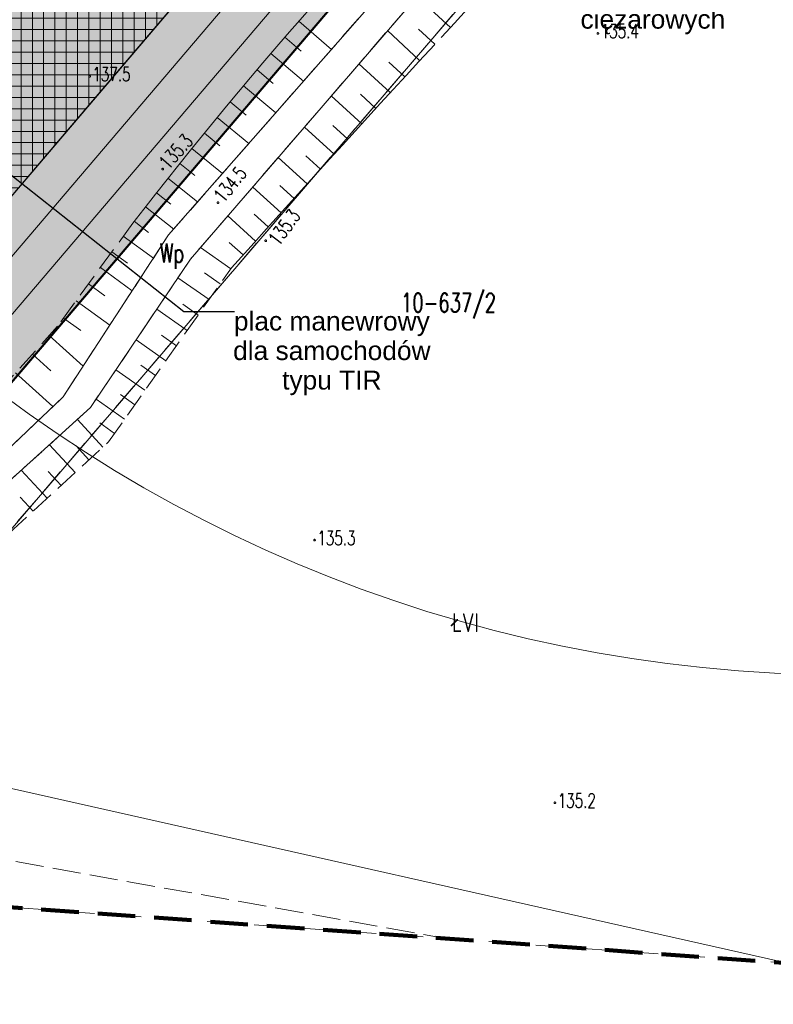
# Model space of a CAD drawing. Header units: centimetres. Extents: x -29333 to 403204, y -464147 to 16641.
# Tile 50 of 134: x 62393 to 66394, y -18554 to -13327. Entities that reach past the tile are written whole.
import ezdxf
from ezdxf.xclip import XClip

# ---------------------------------------------------------------- set-up
doc = ezdxf.new("R2010")
doc.units = ezdxf.units.CM
doc.header["$MEASUREMENT"] = 0
doc.header["$XCLIPFRAME"] = 0
for name, pattern in [('1_OTRK', [175, 125, -50]), ('1_OTRKG', [175, 125, -50]), ('3_SUPP_P', [200, 150, -50]), ('4', [250, 150, -100]), ('EGKK', [200, 150, -50]), ('Przerywana BARDZO długa', [300, 200, -100])]:
    doc.linetypes.add(name, pattern=pattern)
for name, color, linetype in [('2010 Mlawa_628_1_mdcp_plus_zakres obcięta_13_BLOKADA_L_0', 7, 'Continuous'), ('2010 Mlawa_628_1_mdcp_plus_zakres obcięta_13_Dzialki', 7, 'Continuous'), ('2010 Mlawa_628_1_mdcp_plus_zakres obcięta_13_Kontury', 7, 'Continuous'), ('2010 Mlawa_628_1_mdcp_plus_zakres obcięta_13_Numery_dzialek', 7, 'Continuous'), ('2010 Mlawa_628_1_mdcp_plus_zakres obcięta_13_Numery_konturow', 7, 'Continuous'), ('2010 Mlawa_628_1_mdcp_plus_zakres obcięta_13_OTR_L_1', 7, 'Continuous'), ('2010 Mlawa_628_1_mdcp_plus_zakres obcięta_13_OTR_T_1', 7, 'Continuous'), ('2010 Mlawa_628_1_mdcp_plus_zakres obcięta_13_OTW_L_0', 7, 'Continuous'), ('2010 Mlawa_628_1_mdcp_plus_zakres obcięta_13_P_SUEP_L_0', 7, 'Continuous'), ('810-G Ogólne', 7, 'Continuous'), ('FURTKI BRAMY', 7, 'Continuous'), ('MAPA MDCP', 7, 'Continuous'), ('PROJEKTOWANE DROGI', 7, 'Continuous'), ('PZT NOWE', 7, 'Continuous'), ('PZT NOWE PAB', 7, 'Continuous'), ('TEREN', 7, 'Continuous')]:
    doc.layers.add(name, color=color, linetype=linetype)
doc.styles.add('GENERATED_STYLE_1', font='arial.ttf')
doc.styles.add('GENERATED_STYLE_11', font='arial.ttf')
doc.styles.add('GENERATED_STYLE_2', font='Simplex.shx')
doc.linetypes.add('FENCELINE1', pattern='A,0.25,-0.1,[133,ltypeshp.shx,S=0.1,R=0,X=-0.1,Y=0],-0.1,1', length=1.45)
doc.dimstyles.new('GENERATED_STYLE__1', dxfattribs={"dimtxt": 100, "dimasz": 95, "dimexe": 0.18, "dimexo": 0.0625, "dimgap": 0.09, "dimtad": 1, "dimdec": 0, "dimzin": 0, "dimdsep": 46, "dimtxsty": 'GENERATED_STYLE_11', "dimblk": 'ARROWHEAD_6', "dimblk1": 'ARROWHEAD_6', "dimblk2": 'ARROWHEAD_6', "dimcen": 0.09, "dimse1": 1, "dimse2": 1, "dimclrd": 7, "dimclre": 7, "dimclrt": 7, "dimadec": 1, "dimazin": 0, "dimtfac": 1, "dimtdec": 4, "dimtmove": 0, "dimatfit": 3, "dimfxl": 1, "dimtolj": 1, "dimtzin": 0, "dimarcsym": 0})
doc.dimstyles.new('GENERATED_STYLE__2', dxfattribs={"dimtxt": 100, "dimasz": 95, "dimexe": 0.18, "dimexo": 0.0625, "dimgap": 0.09, "dimtad": 1, "dimdec": 0, "dimzin": 0, "dimdsep": 46, "dimtxsty": 'GENERATED_STYLE_11', "dimblk": 'ARROWHEAD_6', "dimblk1": 'ARROWHEAD_6', "dimblk2": 'ARROWHEAD_6', "dimcen": 0.09, "dimse1": 1, "dimse2": 1, "dimclrd": 7, "dimclre": 7, "dimclrt": 7, "dimadec": 1, "dimazin": 0, "dimtfac": 1, "dimtdec": 4, "dimtmove": 2, "dimatfit": 3, "dimfxl": 1, "dimtolj": 1, "dimtzin": 0, "dimarcsym": 0})
doc.dimstyles.new('GENERATED_STYLE__5', dxfattribs={"dimtxt": 0.18, "dimasz": 182.4, "dimexe": 0.18, "dimexo": 0.0625, "dimgap": 0.09, "dimtad": 0, "dimtih": 1, "dimtoh": 1, "dimdec": 4, "dimzin": 0, "dimdsep": 46, "dimcen": 0.09, "dimadec": 0, "dimazin": 0, "dimtfac": 1, "dimtdec": 4, "dimtmove": 0, "dimatfit": 3, "dimldrblk": 'ARROWHEAD_11', "dimfxl": 1, "dimtolj": 1, "dimtzin": 0, "dimarcsym": 0})

# ---------------------------------------------------------------- blocks, each defined once
blk = doc.blocks.new('Rysunek_4_13', base_point=(-745725621.2, -588524063.1))
at = {"layer": '2010 Mlawa_628_1_mdcp_plus_zakres obcięta_13_BLOKADA_L_0', "color": 7, "linetype": '4', "lineweight": 18}
blk.add_line((69521.8, -18554.1), (56553.8, -17624.1), dxfattribs=at)
at = {"layer": '2010 Mlawa_628_1_mdcp_plus_zakres obcięta_13_Dzialki', "color": 7, "linetype": 'Continuous', "lineweight": 18}
for p, q in [((68645.8, -7870.1), (62019.8, -15641.1)), ((68080.8, -9355.1), (61356.8, -17185.1)), ((66898.8, -18433.1), (61356.8, -17185.1))]:
    blk.add_line(p, q, dxfattribs=at)
at = {"layer": '2010 Mlawa_628_1_mdcp_plus_zakres obcięta_13_Kontury', "color": 3, "linetype": 'EGKK', "lineweight": 18}
for p, q in [((62019.8, -15641.1), (68645.8, -7870.1)), ((68080.8, -9355.1), (61356.8, -17185.1))]:
    blk.add_line(p, q, dxfattribs=at)
at = {"layer": '2010 Mlawa_628_1_mdcp_plus_zakres obcięta_13_OTR_L_1', "color": 7, "linetype": '1_OTRK', "lineweight": 18}
for p, q in [((67993.9, -9157.9), (63299.4, -14598.5)), ((63183.5, -14469.3), (65520.1, -11807.6)), ((62623.4, -15329.3), (63183.5, -14469.3)), ((63299.4, -14598.5), (62768.9, -15385.3)), ((62053.8, -15871.1), (62623.4, -15329.3)), ((62768.9, -15385.3), (62128.8, -15965.9))]:
    blk.add_line(p, q, dxfattribs=at)
at = {"layer": '2010 Mlawa_628_1_mdcp_plus_zakres obcięta_13_OTR_L_1', "color": 7, "linetype": 'Continuous', "lineweight": 18}
for p, q in [((64679.3, -13369.2), (64501.7, -13205.1)), ((63875.1, -13334.5), (64047.8, -13484.8)), ((64597, -13457.8), (64510.3, -13376.7)), ((63800.3, -13420.7), (63886.7, -13495.2)), ((64515.9, -13544.4), (64346.1, -13385.5)), ((63726.2, -13506.8), (63898.8, -13654.4)), ((64360, -13714.6), (64193.4, -13562.4)), ((64437.3, -13630.1), (64352.8, -13552.8)), ((63653, -13592.6), (63739, -13665.5)), ((63581, -13678), (63752, -13821.7)), ((64209, -13880.1), (64046.8, -13732.3)), ((64283.9, -13797.9), (64201.7, -13722.9)), ((63510.2, -13762.6), (63595, -13833.3)), ((63440.9, -13846.5), (63608.7, -13985)), ((64062.3, -14041.3), (63904.2, -13897.6)), ((64135.1, -13961.2), (64055.1, -13888.4)), ((63373.1, -13929.2), (63455.9, -13996.9)), ((63306.9, -14010.7), (63470, -14143)), ((63919.6, -14198.5), (63765.3, -14058.6)), ((63990.5, -14120.4), (63912.4, -14049.5)), ((63242.4, -14090.8), (63322.6, -14155.2)), ((63179.8, -14169.3), (63336.9, -14294.5)), ((63780.7, -14352.1), (63629.7, -14215.7)), ((63849.7, -14275.7), (63773.4, -14206.7)), ((63119.1, -14246.2), (63196, -14306.8)), ((63060.4, -14321.2), (63210.4, -14438.6)), ((63645.1, -14502.3), (63497.4, -14369.1)), ((63712.5, -14427.6), (63637.8, -14360.2)), ((63001.3, -14397.2), (63077.4, -14456.3)), ((62942.6, -14476.9), (63102.5, -14593.7)), ((63578.6, -14576.2), (63505.4, -14510.4)), ((62882.7, -14559.1), (62964.8, -14619.1)), ((63513.3, -14649.9), (63352.9, -14536.5)), ((62821, -14643.5), (62989.8, -14766.7)), ((63456.6, -14730.1), (63373.3, -14671.2)), ((62757.7, -14730.2), (62844.4, -14793.5)), ((63397.8, -14813.4), (63233, -14697)), ((62692.6, -14819.3), (62870.8, -14949.5)), ((63339.6, -14895.8), (63258.1, -14838.2)), ((63282, -14977.2), (63120.8, -14863.4)), ((62625.7, -14910.9), (62717.3, -14977.7)), ((62548.7, -15004.5), (62729.1, -15167.1)), ((63168.7, -15137.6), (63011, -15026.1)), ((63225.1, -15057.8), (63145.3, -15001.5)), ((62460.4, -15102.4), (62558.3, -15190.7)), ((62370.9, -15201.7), (62569.5, -15380.7)), ((63057.9, -15294.4), (62903.7, -15185.4)), ((63113, -15216.4), (63035, -15161.3)), ((62949.5, -15447.8), (62798.6, -15341.2)), ((63003.4, -15371.5), (62927.1, -15317.6)), ((62834.2, -15596.1), (62698.9, -15448.8)), ((62896.2, -15523.3), (62817.7, -15467.8)), ((62686.6, -15731.7), (62550.4, -15583.4)), ((62760.6, -15663.8), (62692.7, -15589.9)), ((62538.1, -15868.1), (62401.1, -15718.9)), ((62612.5, -15799.8), (62544.2, -15725.4)), ((62463.5, -15936.6), (62394.8, -15861.8))]:
    blk.add_line(p, q, dxfattribs=at)
at = {"layer": '2010 Mlawa_628_1_mdcp_plus_zakres obcięta_13_OTR_L_1', "color": 7, "linetype": '1_OTRKG', "lineweight": 18}
for p, q in [((63945.1, -13254.8), (63879.1, -13329.9)), ((64701.3, -13345.4), (64768.5, -13271.3)), ((63879.1, -13329.9), (63813.4, -13405.4)), ((64633.4, -13418.8), (64701.3, -13345.4)), ((63813.4, -13405.4), (63748.1, -13481.1)), ((64511.2, -13549.5), (64633.4, -13418.8)), ((63748.1, -13481.1), (63683.1, -13557.1)), ((63683.1, -13557.1), (63618.5, -13633.4)), ((64443.6, -13623.2), (64511.2, -13549.5)), ((63618.5, -13633.4), (63554.1, -13709.9)), ((64376.1, -13697), (64443.6, -13623.2)), ((63554.1, -13709.9), (63490.1, -13786.8)), ((64308.7, -13770.8), (64376.1, -13697)), ((63490.1, -13786.8), (63426.5, -13863.9)), ((64241.2, -13844.7), (64308.7, -13770.8)), ((64173.9, -13918.6), (64241.2, -13844.7)), ((63426.5, -13863.9), (63363.2, -13941.3)), ((63363.2, -13941.3), (63300.2, -14019)), ((64106.6, -13992.5), (64173.9, -13918.6)), ((64039.3, -14066.6), (64106.6, -13992.5)), ((63300.2, -14019), (63237.5, -14096.9)), ((63237.5, -14096.9), (63175.2, -14175.1)), ((63972.1, -14140.6), (64039.3, -14066.6)), ((63905, -14214.7), (63972.1, -14140.6)), ((63175.2, -14175.1), (63113.2, -14253.6)), ((63837.9, -14288.8), (63905, -14214.7)), ((63113.2, -14253.6), (63051.6, -14332.4)), ((63770.8, -14363), (63837.9, -14288.8)), ((63051.6, -14332.4), (62994, -14406.6)), ((63703.8, -14437.3), (63770.8, -14363)), ((62994, -14406.6), (62593.8, -14954.5)), ((63636.8, -14511.5), (63703.8, -14437.3)), ((63569.9, -14585.8), (63636.8, -14511.5)), ((63516.8, -14645), (63569.9, -14585.8)), ((62864.2, -15568.7), (63516.8, -14645)), ((62593.8, -14954.5), (62011.3, -15600.6)), ((62337.5, -16052.4), (62864.2, -15568.7))]:
    blk.add_line(p, q, dxfattribs=at)
at = {"layer": '2010 Mlawa_628_1_mdcp_plus_zakres obcięta_13_OTR_T_1', "color": 7, "linetype": 'Continuous', "lineweight": 18}
for centre in [(65462.3, -13400.2), (62763.7, -13627.6), (63152, -14120.5), (63445.3, -14298.4), (63698.8, -14500.7), (63957.9, -16090.1), (65233.9, -17484.3)]:
    blk.add_circle(centre, 4.5, dxfattribs=at)
at = {"layer": '2010 Mlawa_628_1_mdcp_plus_zakres obcięta_13_OTW_L_0', "color": 141, "linetype": 'Continuous', "lineweight": 18, "true_color": 0x59d9ff}
for p, q in [((63299.4, -14598.5), (67993.9, -9157.9)), ((65520.1, -11807.6), (63183.5, -14469.3)), ((63183.5, -14469.3), (62623.4, -15329.3)), ((62768.9, -15385.3), (63299.4, -14598.5)), ((62623.4, -15329.3), (62053.8, -15871.1)), ((62128.8, -15965.9), (62768.9, -15385.3))]:
    blk.add_line(p, q, dxfattribs=at)
at = {"layer": '2010 Mlawa_628_1_mdcp_plus_zakres obcięta_13_P_SUEP_L_0', "color": 1, "linetype": '3_SUPP_P', "lineweight": 18}
blk.add_line((57646.2, -16952.2), (64664.5, -18205.7), dxfattribs=at)
at = {"layer": '2010 Mlawa_628_1_mdcp_plus_zakres obcięta_13_Numery_dzialek', "color": 7, "linetype": 'Continuous', "lineweight": 18, "insert": (64417.5, -14779.3), "char_height": 100, "attachment_point": 1, "style": 'GENERATED_STYLE_2'}
blk.add_mtext('\\A1;{\\W0.700000x;\\pql;\\FSimplex.shx;10-637/2}', dxfattribs=at)
at = {"layer": '2010 Mlawa_628_1_mdcp_plus_zakres obcięta_13_Numery_konturow', "color": 3, "linetype": 'Continuous', "lineweight": 18, "char_height": 100, "attachment_point": 1, "style": 'GENERATED_STYLE_2'}
for s, insert in [('\\A1;{\\W0.700000x;\\pql;\\FSimplex.shx;Wp}', (63136.5, -14515.7)), ('\\A1;{\\W0.700000x;\\pql;\\FSimplex.shx;ŁVI}', (64687, -16478.3))]:
    blk.add_mtext(s, dxfattribs=dict(at, insert=insert))
at = {"layer": '2010 Mlawa_628_1_mdcp_plus_zakres obcięta_13_OTR_T_1', "color": 7, "linetype": 'Continuous', "lineweight": 18, "char_height": 75, "attachment_point": 7, "style": 'GENERATED_STYLE_2'}
for s, insert in [('\\A1;{\\W0.700000x;\\pql;\\FSimplex.shx;135.4}', (65477.3, -13426.2)), ('\\A1;{\\W0.700000x;\\pql;\\FSimplex.shx;137.5}', (62778.7, -13653.6)), ('\\A1;{\\W0.700000x;\\pql;\\FSimplex.shx;135.3}', (63972.9, -16116.1)), ('\\A1;{\\W0.700000x;\\pql;\\FSimplex.shx;135.2}', (65248.9, -17510.3))]:
    blk.add_mtext(s, dxfattribs=dict(at, insert=insert))
at = {"layer": '2010 Mlawa_628_1_mdcp_plus_zakres obcięta_13_OTR_T_1', "color": 7, "linetype": 'Continuous', "lineweight": 18, "char_height": 75, "style": 'GENERATED_STYLE_2'}
for s, insert, attachment_point, rotation in [('\\A1;{\\W0.700000x;\\pql;\\FSimplex.shx;135.3}', (63181.4, -14127), 7, 47.4716), ('\\A1;{\\W0.700000x;\\pql;\\FSimplex.shx;134.5}', (63475, -14303.3), 7, 50.7016), ('\\A1;{\\W0.700000x;\\pql;\\FSimplex.shx;135.3}', (63707, -14488.1), 1, 53.5316)]:
    blk.add_mtext(s, dxfattribs=dict(at, insert=insert, attachment_point=attachment_point, rotation=rotation))
blk = doc.blocks.new('*D66')
at = {"layer": 'PZT NOWE', "color": 7, "linetype": 'Continuous', "lineweight": 13, "transparency": 16777216}
for p, q in [((63642.4, -9785.5), (63785, -9907.1)), ((63719.3, -9916.8), (63708.1, -9775.8)), ((63713.7, -9846.3), (61780.2, -12113.9)), ((61708.9, -12053.1), (61851.6, -12174.7)), ((61785.8, -12184.4), (61774.6, -12043.4)), ((61780.2, -12113.9), (60156.9, -14017.8))]:
    blk.add_line(p, q, dxfattribs=at)
at = {"layer": 'PZT NOWE', "color": 7, "lineweight": 13, "transparency": 16777216, "insert": (62620.8, -11097.2), "char_height": 100, "attachment_point": 7, "rotation": 49.5472, "style": 'GENERATED_STYLE_11'}
blk.add_mtext('\\A1;{\\pql;\\fArial|b0|i0|c0|p38;2\xa0980}', dxfattribs=at)
blk = doc.blocks.new('ARROWHEAD_6')
at = {"color": 0, "linetype": 'Continuous', "lineweight": 0}
for p, q in [((0, 0), (-1, 0)), ((-0.5, -0.5), (0.5, 0.5))]:
    blk.add_line(p, q, dxfattribs=at)
blk = doc.blocks.new('*D67')
at = {"layer": 'PZT NOWE', "color": 7, "linetype": 'Continuous', "lineweight": 13, "transparency": 16777216}
for p, q in [((63713.7, -9846.3), (61780.2, -12113.9)), ((61708.9, -12053.1), (61851.6, -12174.7)), ((61785.8, -12184.4), (61774.6, -12043.4)), ((61780.2, -12113.9), (60156.9, -14017.8)), ((60162.5, -14088.3), (60151.3, -13947.3)), ((60085.5, -13956.9), (60228.2, -14078.6))]:
    blk.add_line(p, q, dxfattribs=at)
at = {"layer": 'PZT NOWE', "color": 7, "lineweight": 13, "transparency": 16777216, "insert": (60842.4, -13183), "char_height": 100, "attachment_point": 7, "rotation": 49.5472, "style": 'GENERATED_STYLE_11'}
blk.add_mtext('\\A1;{\\pql;\\fArial|b0|i0|c0|p38;2\xa0502}', dxfattribs=at)
blk = doc.blocks.new('*D87')
at = {"layer": 'PZT NOWE', "color": 7, "linetype": 'Continuous', "lineweight": 13, "transparency": 16777216}
for p, q in [((62272.9, -8653.1), (62261.7, -8512.1)), ((62338.6, -8643.4), (62195.9, -8521.8)), ((62267.3, -8582.6), (62315.9, -8525.5)), ((58280.1, -13258.7), (62267.3, -8582.6)), ((58351.5, -13319.6), (58208.8, -13197.9)), ((58274.5, -13188.2), (58285.7, -13329.2)), ((58231.5, -13315.8), (58280.1, -13258.7))]:
    blk.add_line(p, q, dxfattribs=at)
at = {"layer": 'PZT NOWE', "color": 7, "lineweight": 13, "transparency": 16777216, "insert": (60147.6, -11037.8), "char_height": 100, "attachment_point": 7, "rotation": 49.5472, "style": 'GENERATED_STYLE_11'}
blk.add_mtext('\\A1;{\\pql;\\fArial|b0|i0|c0|p38;6\xa0145}', dxfattribs=at)
blk = doc.blocks.new('*D90')
at = {"layer": 'PZT NOWE', "color": 7, "linetype": 'Continuous', "lineweight": 13, "transparency": 16777216}
for p, q in [((66554.6, -9503.1), (66697.3, -9624.6)), ((66631.6, -9634.3), (66620.3, -9493.4)), ((66674.6, -9506.8), (66626, -9563.8)), ((66626, -9563.8), (61682.1, -15368)), ((61610.7, -15307.2), (61753.5, -15428.8)), ((61676.5, -15297.5), (61687.8, -15438.5)), ((61682.1, -15368), (61633.5, -15425.1))]:
    blk.add_line(p, q, dxfattribs=at)
at = {"layer": 'PZT NOWE', "color": 7, "lineweight": 13, "transparency": 16777216, "insert": (63902.2, -12948.1), "char_height": 100, "attachment_point": 7, "rotation": 49.5763, "style": 'GENERATED_STYLE_11'}
blk.add_mtext('\\A1;{\\pql;\\fArial|b0|i0|c0|p38;7\xa0624}', dxfattribs=at)
blk = doc.blocks.new('ARROWHEAD_11')
at = {"color": 0, "linetype": 'Continuous', "lineweight": 0}
blk.add_line((0, 0), (-1, 0), dxfattribs=at)
at = {"color": 0, "linetype": 'Continuous', "lineweight": 0, "const_width": 0.25, "flags": 128}
blk.add_lwpolyline([(-0.125, 0, 1), (0.125, 0, 1)], format="xyb", close=True, dxfattribs=at)

msp = doc.modelspace()

# ---------------------------------------------------------------- hatches: boundary and pattern name
at = {"layer": '810-G Ogólne', "linetype": 'Continuous', "lineweight": 13, "true_color": 0x00bb5e}
h = msp.add_hatch(dxfattribs=at)
h.set_pattern_fill('SIATKA_60X60_0001', color=112, style=0, pattern_type=2)
h.set_pattern_definition([(0, (0, 0), (0, 60), []), (90, (0, 0), (-60, 0), [])])
h.paths.add_polyline_path([(67095.5, -8696.3), (61547.3, -15203.3), (59645, -13581.3), (59736.8, -13473.7), (59356.3, -13149.2), (60653.9, -11627.4), (61034.4, -11951.8), (61268.3, -11677.4), (62482.6, -12712.8, 0.417204), (63049.6, -12670.7), (63094.7, -12617.9, 0.417939), (63044, -12050.9), (62593.1, -11666.4), (63400.7, -10719.3), (63856.4, -11108, 0.415811), (64421.2, -11062.2), (64529, -10935.7), (64224.6, -10676.2), (65522.2, -9154.3), (65826.6, -9413.8), (66218.9, -8953.8), (66736.6, -8347.3, -0.225165), (67764.4, -7916.8), (68548.3, -7953.1), (68117.1, -8432.5), (67702.5, -8415.4, 0.219055)])
at = {"layer": 'PROJEKTOWANE DROGI', "linetype": 'Continuous', "lineweight": 0, "true_color": 0x555555, "transparency": 33554559}
msp.add_hatch(color=251, dxfattribs=at).paths.add_polyline_path([(59356.3, -13149.2), (59736.8, -13473.7), (59645, -13581.3), (60558, -14359.8), (61547.3, -15203.3), (62780, -13757.5), (67095.5, -8696.3, -0.231794), (67741.3, -8416.3), (68163.5, -8435.8), (68574, -7954.3), (67764.4, -7916.8, 0.231794), (66715, -8371.9), (66218.9, -8953.8), (65826.6, -9413.8), (65522.2, -9154.3), (64224.6, -10676.2), (64529, -10935.7), (64424.1, -11058.7, -0.407322), (63868.3, -11118.1), (63400.7, -10719.3), (62593.1, -11666.4), (63044, -12050.9, -0.417939), (63094.7, -12617.9), (63049.6, -12670.7, -0.417204), (62482.6, -12712.8), (62181.4, -12456), (61724.8, -12066.7), (61268.3, -11677.4), (61034.4, -11951.8), (60653.9, -11627.4)])
at = {"layer": 'PZT NOWE PAB', "linetype": 'Continuous', "lineweight": 13, "transparency": 33554559}
h = msp.add_hatch(color=1, dxfattribs=at)
h.paths.add_polyline_path([(57732.8, -13005.1), (62019.8, -15641.1), (68645.8, -7870.1), (68651.8, -7856.1), (63157.8, -7583.1)])
h.paths.add_polyline_path([(62018.8, -15634.6), (57740.9, -13004.1), (63159.8, -7588.2), (68644.4, -7860.7), (68641.6, -7867.4)], flags=0)
at = {"layer": 'TEREN', "linetype": 'Continuous', "lineweight": 0, "true_color": 0x002e17, "transparency": 33554559}
msp.add_hatch(color=108, dxfattribs=at).paths.add_polyline_path([(57732.8, -13005.1), (62019.8, -15641.1), (68163.5, -8435.8), (67741.3, -8416.3, 0.231794), (67095.5, -8696.3), (61547.3, -15203.3), (59645, -13581.3), (59736.8, -13473.7), (59356.3, -13149.2), (60653.9, -11627.4), (61034.4, -11951.8), (61138.6, -11829.6), (60949, -11668), (61046.4, -11553.9), (60817.4, -11358.7), (62815.8, -9015), (63123.9, -9277.7), (63221.2, -9163.5), (64245.4, -10036.8), (63552.8, -10849.1), (63868.3, -11118.1, 0.407322), (64424.1, -11058.7), (64529, -10935.7), (64224.6, -10676.2), (65718.6, -8924.1), (65884.8, -8931.8), (66014.5, -8779.5), (66218.9, -8953.8), (66715, -8371.9, -0.231794), (67764.4, -7916.8), (68574, -7954.3), (68645.8, -7870.1), (68651.8, -7856.1), (63157.8, -7583.1)])

# ---------------------------------------------------------------- linework, layer by layer
at = {"layer": '810-G Ogólne', "color": 7, "linetype": 'Continuous', "lineweight": 13, "flags": 128}
msp.add_lwpolyline([(67095.5, -8696.3), (61547.3, -15203.3), (59645, -13581.3), (59736.8, -13473.7), (59356.3, -13149.2), (60653.9, -11627.4), (61034.4, -11951.8), (61268.3, -11677.4), (62482.6, -12712.8, 0.417204), (63049.6, -12670.7), (63094.7, -12617.9, 0.417939), (63044, -12050.9), (62593.1, -11666.4), (63400.7, -10719.3), (63856.4, -11108, 0.415811), (64421.2, -11062.2), (64529, -10935.7), (64224.6, -10676.2), (65522.2, -9154.3), (65826.6, -9413.8), (66218.9, -8953.8), (66736.6, -8347.3, -0.225165)], format="xyb", dxfattribs=at)
at = {"layer": 'FURTKI BRAMY', "color": 5, "linetype": 'FENCELINE1', "lineweight": 13, "ltscale": 100, "flags": 128}
msp.add_lwpolyline([(66431.5, -9397.9), (66778.2, -9693.5), (61834.4, -15497.7), (58505.2, -13450.7), (62492.4, -8774.5), (65884.8, -8931.8), (65911.4, -8954.4)], dxfattribs=at)
at = {"layer": 'PROJEKTOWANE DROGI', "color": 7, "linetype": 'Continuous', "lineweight": 13, "flags": 128}
msp.add_lwpolyline([(59356.3, -13149.2), (59736.8, -13473.7), (59645, -13581.3), (60558, -14359.8), (61547.3, -15203.3), (62780, -13757.5), (67095.5, -8696.3, -0.231794)], format="xyb", dxfattribs=at)
at = {"layer": 'PZT NOWE PAB', "color": 124, "linetype": 'Przerywana BARDZO długa', "lineweight": 200, "flags": 128}
msp.add_lwpolyline([(51689.8, 5705.9), (63044.8, 5705.9), (71434.8, 3877.9), (79469.8, 4744.9), (80481.8, -6650.1), (75075.8, -7063.1), (72357.8, -15719.1), (69521.8, -18554.1), (56553.8, -17624.1), (51967.8, 107.9), (51908.8, 48.9)], close=True, dxfattribs=at)
at = {"layer": 'PZT NOWE PAB', "color": 1, "linetype": 'Continuous', "lineweight": 13, "flags": 128}
for points in [[(63157.8, -7583.1), (68651.8, -7856.1), (68645.8, -7870.1), (62019.8, -15641.1), (57732.8, -13005.1)], [(63157.8, -7583.1), (68651.8, -7856.1), (68645.8, -7870.1), (62019.8, -15641.1), (57732.8, -13005.1)], [(57732.8, -13005.1), (62019.8, -15641.1), (68645.8, -7870.1), (68651.8, -7856.1), (63157.8, -7583.1)], [(57740.9, -13004.1), (63159.8, -7588.2), (68644.4, -7860.7), (68641.6, -7867.4), (62018.8, -15634.6)], [(57740.9, -13004.1), (63159.8, -7588.2), (68644.4, -7860.7), (68641.6, -7867.4), (62018.8, -15634.6)], [(57740.9, -13004.1), (63159.8, -7588.2), (68644.4, -7860.7), (68641.6, -7867.4), (62018.8, -15634.6)], [(62018.8, -15634.6), (57740.9, -13004.1), (63159.8, -7588.2), (68644.4, -7860.7), (68641.6, -7867.4)]]:
    msp.add_lwpolyline(points, close=True, dxfattribs=at)
at = {"layer": 'PZT NOWE PAB', "color": 1, "linetype": 'Continuous', "lineweight": 13}
msp.add_circle((66785.2, -9305.3), 7500, dxfattribs=at)
at = {"layer": 'TEREN', "color": 7, "linetype": 'Continuous', "lineweight": 13, "flags": 128}
msp.add_lwpolyline([(68163.5, -8435.8), (62019.8, -15641.1), (57732.8, -13005.1), (63157.8, -7583.1), (68651.8, -7856.1)], dxfattribs=at)
msp.add_lwpolyline([(59356.3, -13149.2), (59736.8, -13473.7), (59645, -13581.3), (61547.3, -15203.3), (67095.5, -8696.3, -0.231794)], format="xyb", dxfattribs=at)

# ---------------------------------------------------------------- block references
at = {"layer": 'MAPA MDCP', "color": 151, "linetype": 'Continuous', "lineweight": 13, "true_color": 0x80c2ff}
ref = msp.add_blockref('Rysunek_4_13', (-745725621.2, -588524063.1), dxfattribs=at)
XClip(ref).set_block_clipping_path([(51157.1316538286, -19056.0251476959), (81475.159538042, -19056.0251476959), (81475.1595380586, -2291.2859517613), (80094.3925547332, -2197.1288595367), (79656.9077541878, 2708.9656158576), (81475.1595380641, 3294.6233514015), (81475.1595380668, 5995.166576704), (79391.2894918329, 5995.1665766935), (79236.5670289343, 4736.0914165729), (78168.8180721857, 4617.3317406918), (77590.5687296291, 5995.1665766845), (53235.899278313, 5995.1665765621), (53338.1891512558, 5713.3646833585), (52818.3323959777, 5714.3082139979), (52685.4063431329, 5995.1665765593), (51157.1316537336, 5995.1665765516)])

# ---------------------------------------------------------------- texts
at = {"layer": 'PZT NOWE', "color": 7, "linetype": 'Continuous', "lineweight": 13, "char_height": 100, "attachment_point": 3, "line_spacing_factor": 0.940037, "style": 'GENERATED_STYLE_1'}
for s, insert in [('\\A1;{\\pqc;\\fArial|b0|i0|c238|p38;plac manewrowy\\P\\pqc;\\fArial|b0|i0|c238|p38;dla samochodów\\P\\pqc;\\fArial|b0|i0|c238|p38;ciężarowych}', (66278.3, -12961.4)), ('\\A1;{\\pqc;\\fArial|b0|i0|c238|p38;plac manewrowy\\P\\pqc;\\fArial|b0|i0|c238|p38;dla samochodów\\P\\pqc;\\fArial|b0|i0|c238|p38;typu TIR}', (64574, -14877.2))]:
    msp.add_mtext(s, dxfattribs=dict(at, insert=insert))

# ---------------------------------------------------------------- dimensions: what is measured, and where the dimension line sits
at = {"layer": 'PZT NOWE', "color": 7, "linetype": 'Continuous', "lineweight": 13}
for base, p1, p2, angle, dimstyle, picture, middle, turn in [((62267.3, -8582.6), (58505.2, -13450.7), (62492.4, -8774.5), 49.5472, 'GENERATED_STYLE__1', '*D87', (60220.9, -10874.6), 49.5472), ((61682.1, -15368), (66778.2, -9693.5), (61834.4, -15497.7), 229.5763, 'GENERATED_STYLE__2', '*D90', (63975.5, -12784.9), 49.5763), ((61780.2, -12113.9), (63963.5, -10059.3), (61755.7, -12093), 229.5472, 'GENERATED_STYLE__1', '*D66', (62694.2, -10934.1), 49.5472), ((60156.9, -14017.8), (61755.7, -12093), (59645, -13581.3), 229.5472, 'GENERATED_STYLE__1', '*D67', (60915.8, -13019.8), 49.5472)]:
    dim = msp.add_linear_dim(base=base, p1=p1, p2=p2, angle=angle, dimstyle=dimstyle, dxfattribs=at)
    dim.commit()
    dim.dimension.update_dxf_attribs({"geometry": picture, "text_midpoint": middle, "dimtype": 160, "text_rotation": turn})

# ---------------------------------------------------------------- leaders
at = {"layer": 'PZT NOWE', "color": 7, "linetype": 'Continuous', "lineweight": 13, "annotation_type": 0, "has_hookline": 1, "hookline_direction": 0, "text_width": 1042.5}
msp.add_leader([(61955, -13841.2), (63263.8, -14877.2), (63532.4, -14877.2)], dimstyle='GENERATED_STYLE__5', dxfattribs=at)

doc.saveas('drawing.dxf')
